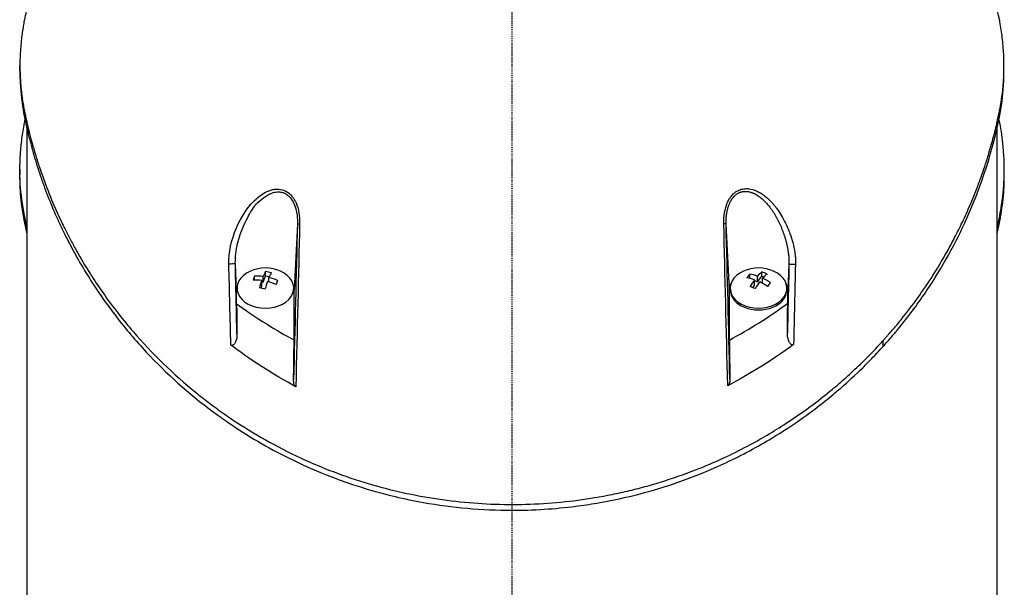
# Model space of a CAD drawing. Header units: millimetres. Extents: x 0 to 4378, y 0 to 2376.
# Tile 198 of 256: x 2155 to 2275, y 715 to 784. Entities that reach past the tile are written whole.
import ezdxf

# ---------------------------------------------------------------- set-up
doc = ezdxf.new("R2010")
doc.units = ezdxf.units.MM
doc.header["$LTSCALE"] = 0.2
doc.linetypes.add('CENTER2', pattern=[1.125, 0.75, -0.125, 0.125, -0.125])
doc.layers.add('02_Center Line', color=1, linetype='CENTER2')

# ---------------------------------------------------------------- blocks, each defined once
blk = doc.blocks.new('A$C300084c2')
for p, q in [((-59.86, 175.37), (-59.86, 176.07)), ((59.86, 175.38), (59.86, 176.08)), ((-59, 168.38), (-59, 106)), ((59, 168.38), (59, 106)), ((-59.86, 163.46), (-59.86, 162.76)), ((59.86, 163.46), (59.86, 162.75)), ((-29.71, 160.78), (-29.71, 160.78)), ((-29.29, 160.53), (-29.29, 160.53)), ((-29.08, 160.99), (-29.08, 160.99)), ((-29.8, 160.27), (-29.8, 160.26)), ((-29.7, 160.33), (-29.7, 160.31)), ((29.8, 160.32), (29.8, 160.32)), ((30.64, 160.29), (30.64, 160.29)), ((-32.31, 158.5), (-32.3, 158.5)), ((-32.17, 158.68), (-32.17, 158.68)), ((-26.27, 158.5), (-26.27, 158.5)), ((-25.99, 158.5), (-25.99, 158.5)), ((25.93, 158.5), (25.93, 158.5)), ((26.21, 158.5), (26.21, 158.5)), ((31.49, 158.68), (31.49, 158.68)), ((31.62, 158.5), (31.62, 158.5)), ((-26.1, 156.97), (-26.1, 156.97)), ((-26.1, 156.79), (-26.5, 148.78)), ((26.05, 156.9), (26.05, 156.9)), ((26.45, 148.78), (26.05, 156.81)), ((-33.5, 148.78), (-33.65, 151.91)), ((-29.98, 150.48), (-29.98, 151)), ((30.41, 150.44), (30.41, 150.96)), ((33.7, 151.85), (33.55, 148.78)), ((-31.31, 149.97), (-31.31, 150.46)), ((-30.44, 149.24), (-30.44, 149.92)), ((-30.44, 149.77), (-30.26, 149.73)), ((-30.26, 149.73), (-29.98, 150.48)), ((-30.26, 149.73), (-30.26, 150.42)), ((-29.98, 150.48), (-29.51, 150.39)), ((-29.56, 149.74), (-29.56, 150.29)), ((28.92, 150.17), (28.92, 150.68)), ((29.5, 149.33), (29.5, 150.01)), ((29.5, 149.92), (29.87, 149.77)), ((29.87, 149.77), (29.87, 150.46)), ((29.87, 149.77), (30.41, 150.44)), ((30.41, 150.44), (30.63, 150.35)), ((30.5, 149.57), (30.5, 150.2)), ((-33.5, 147.1), (-33.5, 148.78)), ((-33.45, 148.78), (-33.45, 148.99)), ((-30.53, 148.99), (-30.44, 149.24)), ((-28.71, 149.44), (-28.69, 149.44)), ((-26.55, 148.78), (-26.55, 148.99)), ((-26.5, 142.69), (-26.5, 148.78)), ((26.45, 142.68), (26.45, 148.78)), ((26.55, 148.78), (26.55, 149)), ((29.29, 149.06), (29.5, 149.33)), ((30.81, 149.38), (31.11, 149.26)), ((33.45, 148.78), (33.45, 149)), ((33.55, 147.17), (33.55, 148.78)), ((45.13, 142.58), (45.13, 141.87))]:
    blk.add_line(p, q)
for centre, start, end in [((-30, 146.93), 66.1424, 113.8576), ((30, 146.93), 66.0014, 113.9986)]:
    blk.add_arc(centre, 4.52, start, end)
for centre, major_axis, ratio, start_param, end_param in [((-25.6, 156.78), (-0.5, 0.012), 0.024319, 5.169697, 6.258496), ((25.55, 156.79), (0.5, 0.012), 0.023755, 0.024678, 1.113289), ((-34.15, 151.9), (0.5, 0.012), 0.05885, 0.024714, 2.181472), ((-30, 148.99), (-3.45, 0), 0.707878, 5.270816, 10.437148), ((-30.35, 147), (-0.83, -4.43), 0.181241, 3.617405, 3.864551), ((-29.63, 147.92), (-4.01, 1.5), 0.682686, 4.878253, 5.047825), ((30, 149), (-3.45, 0), 0.707107, 5.274295, 10.433668), ((29.69, 147.06), (-1.7, -4.17), 0.353222, 3.67081, 3.917956), ((30.72, 147.82), (-3.32, 2.71), 0.612563, 5.090876, 5.260448), ((34.2, 151.84), (-0.5, 0.012), 0.058318, 4.099347, 6.258459), ((-31.4, 147.2), (-0.79, -4.21), 0.181241, 3.860319, 4.029891), ((-30.09, 146.68), (4.22, -1.58), 0.682686, 1.902, 2.149147), ((-29.91, 147.18), (-4.22, 1.58), 0.682686, 5.043593, 5.29074), ((-30.35, 147), (-0.83, -4.43), 0.181241, 4.025659, 4.272806), ((-29.65, 146.87), (0.83, 4.43), 0.181241, 0.884066, 1.131213), ((-30.09, 146.68), (4.22, -1.58), 0.682686, 1.493746, 1.740893), ((-29.65, 146.87), (0.83, 4.43), 0.181241, 0.475812, 0.722959), ((-29.91, 147.18), (-4.22, 1.58), 0.682686, 4.635339, 4.882485), ((-28.6, 146.67), (0.79, 4.21), 0.181241, 0.718727, 0.888298), ((28.74, 147.44), (-1.62, -3.96), 0.353222, 3.913725, 4.083296), ((29.82, 146.71), (3.49, -2.85), 0.612563, 2.114623, 2.36177), ((30.18, 147.15), (-3.49, 2.85), 0.612563, 5.256216, 5.503362), ((29.69, 147.06), (-1.7, -4.17), 0.353222, 4.079064, 4.326211), ((30.31, 146.8), (1.7, 4.17), 0.353222, 0.937471, 1.184618), ((29.82, 146.71), (3.49, -2.85), 0.612563, 1.706369, 1.953516), ((30.31, 146.8), (1.7, 4.17), 0.353222, 0.529217, 0.776364), ((30.18, 147.15), (-3.49, 2.85), 0.612563, 4.847961, 5.095108), ((-30, 148.78), (-3.45, 0), 0.707878, 0, 0.000009), ((-30.37, 145.94), (4.01, -1.5), 0.682686, 1.736661, 1.906232), ((30, 148.78), (-3.55, 0), 0.707107, 5.903216, 6.283194), ((30, 148.78), (-3.45, 0), 0.707107, 0, 3.141593), ((29.28, 146.04), (3.32, -2.71), 0.612563, 1.949284, 2.118855), ((31.26, 146.42), (1.62, 3.96), 0.353222, 0.772132, 0.941703), ((30, 148.78), (3.55, 0), 0.707107, 0.000009, 0.379969), ((1.16, 188.94), (-51.84, -16.71), 0.966851, 1.753207, 1.907884)]:
    blk.add_ellipse(centre, major_axis=major_axis, ratio=ratio, start_param=start_param, end_param=end_param)
for points, knots in [([(-58.25, 185.97), (-58.35, 185.63), (-58.44, 185.29), (-58.72, 184.24), (-58.9, 183.52), (-59.09, 182.69), (-59.11, 182.59), (-59.15, 182.4), (-59.17, 182.32), (-59.21, 182.15), (-59.23, 182.06), (-59.27, 181.86), (-59.29, 181.75), (-59.33, 181.55), (-59.35, 181.47), (-59.39, 181.26), (-59.41, 181.14), (-59.45, 180.92), (-59.46, 180.81), (-59.57, 180.18), (-59.64, 179.65), (-59.77, 178.44), (-59.82, 177.75), (-59.87, 176.36), (-59.87, 175.66), (-59.82, 174.52), (-59.79, 174.07), (-59.75, 173.53), (-59.74, 173.42), (-59.71, 173.14), (-59.69, 172.95), (-59.61, 172.31), (-59.55, 171.86), (-59.43, 171.16), (-59.39, 170.92), (-59.33, 170.59), (-59.31, 170.51), (-59.28, 170.38), (-59.27, 170.33), (-59.24, 170.19), (-59.22, 170.09), (-59.17, 169.84), (-59.14, 169.69), (-59.06, 169.35), (-59.02, 169.16), (-58.93, 168.8), (-58.89, 168.62), (-58.83, 168.38), (-58.82, 168.32), (-58.77, 168.12), (-58.73, 167.96), (-58.63, 167.57), (-58.57, 167.36), (-58.47, 166.97), (-58.43, 166.81), (-58.34, 166.48), (-58.29, 166.32), (-58.17, 165.9), (-58.09, 165.64), (-57.96, 165.19), (-57.9, 165.01), (-57.8, 164.68), (-57.76, 164.54), (-57.69, 164.33), (-57.67, 164.26), (-57.58, 163.99), (-57.51, 163.78), (-57.13, 162.67), (-56.8, 161.76), (-56.06, 159.87), (-55.65, 158.9), (-55.03, 157.55), (-54.86, 157.17), (-54.58, 156.61), (-54.5, 156.43), (-54.19, 155.81), (-53.97, 155.38), (-53.51, 154.51), (-53.27, 154.06), (-52.49, 152.66), (-51.92, 151.71), (-50.84, 149.99), (-50.32, 149.22), (-49.16, 147.57), (-48.51, 146.68), (-47.27, 145.11), (-46.69, 144.41), (-43.82, 141.08), (-41.24, 138.55), (-37.73, 135.71), (-37.09, 135.22), (-35.81, 134.26), (-35.16, 133.8), (-31.95, 131.6), (-29.19, 129.99), (-24.91, 127.96), (-23.55, 127.37), (-20.8, 126.3), (-19.42, 125.82), (-15.27, 124.54), (-12.44, 123.88), (-8.11, 123.2), (-6.67, 123.03), (-2.4, 122.66), (0.45, 122.61), (6.12, 122.92), (8.91, 123.26), (12.36, 123.93), (13.07, 124.08), (14.49, 124.41), (15.2, 124.58), (16.63, 124.97), (17.35, 125.17), (19.51, 125.84), (20.94, 126.34), (23.5, 127.34), (24.65, 127.83), (26.75, 128.8), (27.71, 129.28), (30.29, 130.64), (31.87, 131.58), (34.51, 133.3), (35.6, 134.06), (37.45, 135.45), (38.22, 136.06), (39.53, 137.14), (40.08, 137.62), (40.82, 138.28), (41.02, 138.46), (41.39, 138.8), (41.56, 138.96), (42.03, 139.4), (42.33, 139.68), (43.05, 140.39), (43.48, 140.82), (44.11, 141.48), (44.32, 141.7), (44.63, 142.03), (44.73, 142.14), (44.9, 142.32), (45.11, 142.56), (45.13, 142.58)], [-5.231512, -5.231512, -5.231512, -5.231512, -5.19041, -5.19041, -5.103809, -5.103809, -5.091041, -5.091041, -5.081268, -5.081268, -5.070806, -5.070806, -5.057101, -5.057101, -5.047416, -5.047416, -5.032993, -5.032993, -5.021064, -5.021064, -4.959513, -4.959513, -4.879662, -4.879662, -4.798866, -4.798866, -4.746913, -4.746913, -4.735039, -4.735039, -4.713278, -4.713278, -4.660559, -4.660559, -4.631405, -4.631405, -4.620962, -4.620962, -4.61581, -4.61581, -4.603824, -4.603824, -4.585775, -4.585775, -4.565126, -4.565126, -4.545061, -4.545061, -4.538129, -4.538129, -4.518662, -4.518662, -4.489931, -4.489931, -4.468034, -4.468034, -4.446173, -4.446173, -4.412022, -4.412022, -4.38742, -4.38742, -4.368644, -4.368644, -4.359076, -4.359076, -4.331844, -4.331844, -4.208918, -4.208918, -4.076245, -4.076245, -4.023995, -4.023995, -3.998904, -3.998904, -3.939656, -3.939656, -3.878964, -3.878964, -3.746371, -3.746371, -3.637173, -3.637173, -3.509455, -3.509455, -3.406658, -3.406658, -3.009825, -3.009825, -2.924337, -2.924337, -2.84138, -2.84138, -2.519502, -2.519502, -2.374871, -2.374871, -2.235834, -2.235834, -1.965462, -1.965462, -1.83333, -1.83333, -1.574796, -1.574796, -1.31765, -1.31765, -1.250405, -1.250405, -1.181884, -1.181884, -1.111813, -1.111813, -0.967968, -0.967968, -0.846322, -0.846322, -0.739809, -0.739809, -0.553416, -0.553416, -0.413606, -0.413606, -0.308754, -0.308754, -0.230175, -0.230175, -0.200698, -0.200698, -0.174921, -0.174921, -0.129811, -0.129811, -0.061984, -0.061984, -0.028133, -0.028133, -0.011208, -0.011208, -0.000001, -0.000001, -0.000001, -0.000001]), ([(45.13, 142.58), (45.15, 142.6), (45.36, 142.83), (45.52, 143), (45.61, 143.11), (45.89, 143.43), (46.08, 143.65), (46.63, 144.29), (46.99, 144.72), (48.04, 146.03), (48.72, 146.92), (50.65, 149.6), (51.82, 151.44), (53.17, 153.83), (53.46, 154.37), (54.06, 155.52), (54.37, 156.14), (55.01, 157.46), (55.33, 158.17), (55.99, 159.68), (56.32, 160.5), (56.82, 161.81), (57, 162.3), (57.33, 163.23), (57.48, 163.67), (57.78, 164.6), (57.93, 165.08), (58.13, 165.76), (58.18, 165.95), (58.29, 166.32), (58.34, 166.5), (58.47, 166.97), (58.54, 167.24), (58.67, 167.74), (58.73, 167.95), (58.83, 168.38), (58.88, 168.59), (58.96, 168.91), (58.98, 169.01), (59.04, 169.26), (59.08, 169.42), (59.12, 169.63), (59.13, 169.68), (59.15, 169.77), (59.16, 169.82), (59.18, 169.9), (59.19, 169.93), (59.2, 170), (59.21, 170.05), (59.24, 170.17), (59.25, 170.24), (59.29, 170.42), (59.31, 170.52), (59.36, 170.79), (59.39, 170.95), (59.45, 171.26), (59.48, 171.43), (59.58, 172.08), (59.65, 172.57), (59.86, 174.52), (59.9, 175.99), (59.79, 178.13), (59.74, 178.8), (59.58, 180.11), (59.48, 180.75), (59.33, 181.56), (59.29, 181.73), (59.25, 181.95), (59.24, 182), (59.21, 182.13), (59.19, 182.22), (59.03, 182.97), (58.87, 183.64), (58.57, 184.81), (58.44, 185.28), (58.31, 185.75)], [-8.505803, -8.505803, -8.505803, -8.505803, -8.494785, -8.494785, -8.478063, -8.478063, -8.444627, -8.444627, -8.377752, -8.377752, -8.243883, -8.243883, -7.976301, -7.976301, -7.899894, -7.899894, -7.812617, -7.812617, -7.713811, -7.713811, -7.601206, -7.601206, -7.533204, -7.533204, -7.472897, -7.472897, -7.406802, -7.406802, -7.380659, -7.380659, -7.356701, -7.356701, -7.315971, -7.315971, -7.284981, -7.284981, -7.253286, -7.253286, -7.239037, -7.239037, -7.215436, -7.215436, -7.206289, -7.206289, -7.198131, -7.198131, -7.189482, -7.189482, -7.169747, -7.169747, -7.137337, -7.137337, -7.092372, -7.092372, -7.023785, -7.023785, -6.954937, -6.954937, -6.744242, -6.744242, -6.117798, -6.117798, -5.832068, -5.832068, -5.558694, -5.558694, -5.484409, -5.484409, -5.462186, -5.462186, -5.424226, -5.424226, -5.133135, -5.133135, -4.933815, -4.933815, -4.933815, -4.933815]), ([(-59.86, 175.37), (-59.86, 175.1), (-59.86, 174.84), (-59.83, 173.92), (-59.79, 173.27), (-59.7, 172.37), (-59.67, 172.11), (-59.58, 171.36), (-59.5, 170.86), (-59.39, 170.2), (-59.36, 170.05), (-59.31, 169.79), (-59.28, 169.68), (-59.24, 169.47), (-59.22, 169.37), (-59.17, 169.16), (-59.15, 169.05), (-59.04, 168.53), (-58.94, 168.12), (-58.73, 167.27), (-58.62, 166.83), (-58.28, 165.57), (-58.05, 164.75), (-57.53, 163.13), (-57.26, 162.32), (-56.66, 160.67), (-56.33, 159.83), (-55.61, 158.11), (-55.22, 157.23), (-54.59, 155.9), (-54.36, 155.45), (-53.74, 154.23), (-53.34, 153.47), (-52.44, 151.88), (-51.94, 151.04), (-50.9, 149.39), (-50.36, 148.58), (-49.26, 147.01), (-48.7, 146.24), (-46.99, 144.03), (-45.78, 142.6), (-42.07, 138.63), (-39.35, 136.18), (-35.74, 133.5), (-35.13, 133.07), (-32.21, 131.06), (-29.73, 129.6), (-23.12, 126.33), (-18.82, 124.74), (-13.08, 123.37), (-11.93, 123.13), (-9, 122.61), (-7.22, 122.37), (-3.62, 122.05), (-1.81, 121.97), (0, 121.97)], [0.3703293, 0.3703293, 0.3703293, 0.3703293, 0.3768428, 0.3768428, 0.3928613, 0.3928613, 0.3992061, 0.3992061, 0.4115742, 0.4115742, 0.4153435, 0.4153435, 0.4181398, 0.4181398, 0.4207138, 0.4207138, 0.4231441, 0.4231441, 0.4328041, 0.4328041, 0.443145, 0.443145, 0.4624048, 0.4624048, 0.4815797, 0.4815797, 0.5018181, 0.5018181, 0.5229618, 0.5229618, 0.5340035, 0.5340035, 0.5527188, 0.5527188, 0.5738832, 0.5738832, 0.5945831, 0.5945831, 0.6145009, 0.6145009, 0.6528362, 0.6528362, 0.7241388, 0.7241388, 0.7381113, 0.7381113, 0.7906485, 0.7906485, 0.8696683, 0.8696683, 0.8893857, 0.8893857, 0.91901, 0.91901, 0.9486637, 0.9486637, 0.9486637, 0.9486637]), ([(45.13, 141.87), (45.17, 141.92), (45.54, 142.32), (46.32, 143.22), (46.61, 143.56), (47.46, 144.59), (48.01, 145.28), (49.59, 147.39), (50.58, 148.82), (53.3, 153.17), (54.83, 156.17), (56.92, 161.26), (57.63, 163.32), (58.81, 167.43), (59.13, 168.96), (59.26, 169.57), (59.28, 169.67), (59.37, 170.1), (59.43, 170.42), (59.69, 172.04), (59.82, 173.34), (59.86, 174.89), (59.86, 175.13), (59.86, 175.38)], [0.000001, 0.000001, 0.000001, 0.000001, 0.0209992, 0.0209992, 0.0336204, 0.0336204, 0.0588534, 0.0588534, 0.10929, 0.10929, 0.2101393, 0.2101393, 0.2773865, 0.2773865, 0.3432593, 0.3432593, 0.3572552, 0.3572552, 0.400141, 0.400141, 0.5721057, 0.5721057, 0.60461, 0.60461, 0.60461, 0.60461]), ([(-59, 156.43), (-59.12, 156.94), (-59.2, 157.31), (-59.26, 157.62), (-59.28, 157.72), (-59.37, 158.16), (-59.43, 158.48), (-59.69, 160.1), (-59.82, 161.41), (-59.89, 164.14), (-59.82, 165.55), (-59.57, 167.58), (-59.48, 168.19), (-59.32, 169), (-59.29, 169.19), (-59.24, 169.41), (-59.24, 169.42), (-59.23, 169.44)], [0.316575, 0.316575, 0.316575, 0.316575, 0.3432593, 0.3432593, 0.3572552, 0.3572552, 0.400141, 0.400141, 0.5721057, 0.5721057, 0.7581527, 0.7581527, 0.8392653, 0.8392653, 0.8651236, 0.8651236, 0.8665705, 0.8665705, 0.8665705, 0.8665705]), ([(59.24, 169.46), (59.43, 168.5), (59.59, 167.55), (59.83, 165.31), (59.89, 163.98), (59.83, 161.99), (59.79, 161.34), (59.7, 160.42), (59.67, 160.16), (59.58, 159.4), (59.5, 158.89), (59.39, 158.23), (59.36, 158.07), (59.31, 157.81), (59.28, 157.7), (59.24, 157.48), (59.22, 157.38), (59.17, 157.17), (59.15, 157.06), (59.09, 156.77), (59.04, 156.57), (59, 156.38)], [0.3226532, 0.3226532, 0.3226532, 0.3226532, 0.3447473, 0.3447473, 0.3768428, 0.3768428, 0.3928613, 0.3928613, 0.3992061, 0.3992061, 0.4115742, 0.4115742, 0.4153435, 0.4153435, 0.4181398, 0.4181398, 0.4207138, 0.4207138, 0.4231441, 0.4231441, 0.4275872, 0.4275872, 0.4275872, 0.4275872]), ([(-59, 155.72), (-59, 155.73), (-59, 155.73), (-59.04, 155.89), (-59.08, 156.05), (-59.12, 156.26), (-59.13, 156.31), (-59.15, 156.41), (-59.16, 156.45), (-59.18, 156.54), (-59.19, 156.57), (-59.2, 156.64), (-59.21, 156.68), (-59.24, 156.81), (-59.25, 156.88), (-59.29, 157.05), (-59.31, 157.16), (-59.36, 157.43), (-59.39, 157.59), (-59.45, 157.91), (-59.48, 158.07), (-59.58, 158.72), (-59.65, 159.22), (-59.81, 160.72), (-59.86, 161.74), (-59.86, 162.76)], [-7.2397832, -7.2397832, -7.2397832, -7.2397832, -7.2390372, -7.2390372, -7.2154363, -7.2154363, -7.2062893, -7.2062893, -7.1981312, -7.1981312, -7.1894816, -7.1894816, -7.1697467, -7.1697467, -7.1373366, -7.1373366, -7.0923724, -7.0923724, -7.0237854, -7.0237854, -6.9549367, -6.9549367, -6.7442417, -6.7442417, -6.3137939, -6.3137939, -6.3137939, -6.3137939]), ([(59.86, 162.75), (59.86, 162.38), (59.85, 162.01), (59.82, 161.18), (59.79, 160.73), (59.75, 160.17), (59.74, 160.07), (59.71, 159.78), (59.69, 159.59), (59.61, 158.94), (59.55, 158.48), (59.43, 157.78), (59.39, 157.53), (59.33, 157.2), (59.31, 157.11), (59.28, 156.98), (59.27, 156.94), (59.24, 156.79), (59.22, 156.69), (59.17, 156.44), (59.14, 156.29), (59.07, 155.97), (59.03, 155.83), (59, 155.68)], [-4.8416066, -4.8416066, -4.8416066, -4.8416066, -4.7988656, -4.7988656, -4.7469126, -4.7469126, -4.7350389, -4.7350389, -4.7132784, -4.7132784, -4.660559, -4.660559, -4.6314054, -4.6314054, -4.6209621, -4.6209621, -4.6158095, -4.6158095, -4.6038241, -4.6038241, -4.5857751, -4.5857751, -4.569121, -4.569121, -4.569121, -4.569121]), ([(-34.44, 151.92), (-34.48, 153.34), (-34.16, 154.8), (-33.51, 156.33), (-32.96, 157.62), (-32.27, 158.68), (-31.46, 159.52), (-31.41, 159.56), (-31.36, 159.61), (-31.31, 159.66), (-30.81, 160.15), (-30.3, 160.52), (-29.78, 160.75), (-29.63, 160.82), (-29.47, 160.88), (-29.33, 160.92), (-29.18, 160.97), (-29.03, 161.01), (-28.89, 161.03), (-28.58, 161.07), (-28.26, 161.04), (-27.92, 160.95), (-27.63, 160.87), (-27.37, 160.73), (-27.12, 160.53), (-27.07, 160.5), (-27.03, 160.45), (-26.98, 160.41), (-26.87, 160.3), (-26.76, 160.18), (-26.66, 160.05), (-26.59, 159.95), (-26.52, 159.84), (-26.45, 159.72), (-26.38, 159.6), (-26.32, 159.48), (-26.27, 159.36), (-25.95, 158.63), (-25.8, 157.77), (-25.83, 156.8)], [0, 0, 0, 0, 0.25, 0.25, 0.25, 0.4865055, 0.4865055, 0.4865055, 0.5, 0.5, 0.5, 0.625, 0.625, 0.625, 0.65625, 0.65625, 0.65625, 0.6875, 0.6875, 0.6875, 0.75, 0.75, 0.75, 0.8021419, 0.8021419, 0.8021419, 0.8125, 0.8125, 0.8125, 0.8375, 0.8375, 0.8375, 0.85625, 0.85625, 0.85625, 0.875, 0.875, 0.875, 0.9999999, 0.9999999, 0.9999999, 0.9999999]), ([(-29.74, 160.29), (-29.64, 160.35), (-29.55, 160.4), (-29.45, 160.45), (-29.36, 160.5), (-29.26, 160.54), (-29.15, 160.58), (-29.01, 160.63), (-28.84, 160.68), (-28.54, 160.7), (-28.52, 160.7), (-28.5, 160.7), (-28.48, 160.7), (-28.4, 160.7), (-28.32, 160.7), (-28.26, 160.7), (-28.2, 160.69), (-28.13, 160.68), (-28.07, 160.67), (-27.92, 160.64), (-27.77, 160.59), (-27.63, 160.53), (-27.47, 160.45), (-27.33, 160.35), (-27.19, 160.23), (-27.17, 160.21), (-27.14, 160.19), (-27.11, 160.16), (-26.93, 159.97), (-26.76, 159.75), (-26.63, 159.48), (-26.5, 159.24), (-26.39, 158.96), (-26.31, 158.65), (-26.17, 158.13), (-26.09, 157.51), (-26.1, 156.79)], [-0.9529877, -0.9529877, -0.9529877, -0.9529877, -0.9022408, -0.9022408, -0.9022408, -0.8514938, -0.8514938, -0.8514938, -0.75, -0.75, -0.75, -0.7421865, -0.7421865, -0.7421865, -0.705, -0.705, -0.705, -0.675, -0.675, -0.675, -0.6, -0.6, -0.6, -0.5168612, -0.5168612, -0.5168612, -0.5, -0.5, -0.5, -0.375, -0.375, -0.375, -0.25, -0.25, -0.25, -0.0000001, -0.0000001, -0.0000001, -0.0000001]), ([(25.77, 156.81), (25.75, 157.79), (25.9, 158.64), (26.2, 159.37), (26.25, 159.49), (26.32, 159.62), (26.4, 159.76), (26.46, 159.87), (26.52, 159.97), (26.58, 160.05), (26.69, 160.2), (26.8, 160.34), (26.93, 160.45), (27.02, 160.54), (27.11, 160.62), (27.21, 160.69), (27.38, 160.81), (27.56, 160.9), (27.75, 160.97), (27.95, 161.04), (28.16, 161.08), (28.37, 161.09), (28.53, 161.1), (28.7, 161.1), (28.86, 161.08), (29.15, 161.04), (29.46, 160.95), (29.76, 160.82), (29.94, 160.74), (30.09, 160.66), (30.23, 160.57), (30.4, 160.47), (30.58, 160.34), (30.77, 160.19), (30.97, 160.04), (31.17, 159.86), (31.38, 159.65), (31.43, 159.6), (31.49, 159.54), (31.56, 159.46), (31.63, 159.39), (31.7, 159.31), (31.78, 159.22), (31.89, 159.09), (31.98, 158.98), (32.06, 158.89), (32.08, 158.86), (32.12, 158.81), (32.16, 158.76), (32.35, 158.52), (32.52, 158.26), (32.68, 158), (32.84, 157.74), (33, 157.45), (33.16, 157.12), (33.33, 156.81), (33.46, 156.52), (33.57, 156.27), (33.63, 156.13), (33.67, 156.03), (33.69, 155.97), (33.73, 155.88), (33.77, 155.77), (33.81, 155.66), (33.96, 155.26), (34.07, 154.88), (34.16, 154.53), (34.27, 154.14), (34.35, 153.74), (34.41, 153.31), (34.47, 152.83), (34.5, 152.34), (34.49, 151.86)], [0, 0, 0, 0, 0.125, 0.125, 0.125, 0.142857, 0.142857, 0.142857, 0.160714, 0.160714, 0.160714, 0.1875, 0.1875, 0.1875, 0.210358, 0.210358, 0.210358, 0.25, 0.25, 0.25, 0.28125, 0.28125, 0.28125, 0.3125, 0.3125, 0.3125, 0.375, 0.375, 0.375, 0.410714, 0.410714, 0.410714, 0.446429, 0.446429, 0.446429, 0.5, 0.5, 0.5, 0.518047, 0.518047, 0.518047, 0.535714, 0.535714, 0.535714, 0.559524, 0.559524, 0.559524, 0.571429, 0.571429, 0.571429, 0.642857, 0.642857, 0.642857, 0.696429, 0.696429, 0.696429, 0.75, 0.75, 0.75, 0.775, 0.775, 0.775, 0.8, 0.8, 0.8, 0.85, 0.85, 0.85, 0.925, 0.925, 0.925, 1, 1, 1, 1]), ([(-31.06, 159.3), (-31.05, 159.3), (-31.04, 159.3), (-31.04, 159.29), (-31.03, 159.28), (-31.03, 159.28), (-31.03, 159.29), (-31.03, 159.29), (-31.03, 159.29), (-31.02, 159.3), (-31.02, 159.3), (-31.02, 159.31), (-31.01, 159.32), (-30.97, 159.35), (-30.89, 159.41), (-30.82, 159.49), (-30.62, 159.71), (-30.3, 159.92), (-30, 160.13)], [-0.161555, -0.161555, -0.161555, -0.161555, -0.1611328, -0.1611328, -0.1611328, -0.1603838, -0.1603838, -0.1603838, -0.1601562, -0.1601562, -0.1601562, -0.15625, -0.15625, -0.15625, -0.125, -0.125, -0.125, 0, 0, 0, 0]), ([(-32.7, 156.44), (-32.7, 156.46), (-32.69, 156.48), (-32.68, 156.5), (-32.67, 156.52), (-32.67, 156.54), (-32.66, 156.55), (-32.23, 157.54), (-31.82, 158.18), (-31.59, 158.54), (-31.58, 158.56), (-31.56, 158.58), (-31.55, 158.61), (-31.41, 158.82), (-31.31, 158.97), (-31.23, 159.08), (-31.2, 159.12), (-31.17, 159.16), (-31.14, 159.2), (-31.13, 159.22), (-31.11, 159.24), (-31.1, 159.25), (-31.1, 159.26), (-31.09, 159.26), (-31.09, 159.27), (-31.08, 159.28), (-31.07, 159.29), (-31.06, 159.3)], [-0.5091392, -0.5091392, -0.5091392, -0.5091392, -0.5044443, -0.5044443, -0.5044443, -0.5, -0.5, -0.5, -0.2658839, -0.2658839, -0.2658839, -0.25, -0.25, -0.25, -0.1875, -0.1875, -0.1875, -0.171875, -0.171875, -0.171875, -0.1640625, -0.1640625, -0.1640625, -0.1621094, -0.1621094, -0.1621094, -0.161555, -0.161555, -0.161555, -0.161555]), ([(-33.65, 151.91), (-33.67, 152.47), (-33.63, 153.23), (-33.43, 154.15), (-33.29, 154.84), (-33.06, 155.62), (-32.7, 156.44)], [-0.9999999, -0.9999999, -0.9999999, -0.9999999, -0.7192609, -0.7192609, -0.7192609, -0.5091392, -0.5091392, -0.5091392, -0.5091392]), ([(-33.5, 148.78), (-33.5, 148.79), (-33.5, 148.8), (-33.5, 148.99), (-33.47, 149.15), (-33.42, 149.3)], [-1.6374187, -1.6374187, -1.6374187, -1.6374187, -1.6275691, -1.6275691, -1.4665788, -1.4665788, -1.4665788, -1.4665788]), ([(-33.5, 147.1), (-32.56, 146.41), (-31.35, 145.56), (-28.63, 143.87), (-27.64, 143.3), (-26.5, 142.69)], [-1.360949, -1.360949, -1.360949, -1.360949, -0.704854, -0.704854, -0.209771, -0.209771, -0.209771, -0.209771]), ([(-33.5, 147.1), (-33.49, 146.62), (-33.49, 146.13), (-33.48, 145.64), (-33.48, 145.27), (-33.47, 144.9), (-33.46, 144.16), (-33.46, 143.8), (-33.46, 143.43)], [-0.4132634, -0.4132634, -0.4132634, -0.4132634, -0.248278, -0.248278, -0.248278, -0.1241395, -0.1241395, -0.000001, -0.000001, -0.000001, -0.000001]), ([(33.51, 143.51), (33.51, 144.12), (33.52, 144.73), (33.54, 145.95), (33.54, 146.56), (33.55, 147.17)], [-0.4115069, -0.4115069, -0.4115069, -0.4115069, -0.2057535, -0.2057535, 0, 0, 0, 0]), ([(-33.46, 143.43), (-33.45, 143.14), (-33.5, 142.84), (-33.64, 142.44), (-33.7, 142.32), (-33.81, 142.17), (-33.86, 142.12), (-33.93, 142.06), (-33.97, 142.05), (-34.03, 142.03), (-34.05, 142.02), (-34.1, 142.03), (-34.13, 142.03), (-34.17, 142.05), (-34.19, 142.06), (-34.2, 142.07)], [0, 0, 0, 0, 0.095972, 0.095972, 0.1472556, 0.1472556, 0.1799, 0.1799, 0.201094, 0.201094, 0.2173693, 0.2173693, 0.2315622, 0.2315622, 0.2460854, 0.2460854, 0.2460854, 0.2460854]), ([(-26.57, 137.83), (-26.56, 138.43), (-26.55, 139.02), (-26.53, 140.21), (-26.53, 140.81), (-26.52, 141.4), (-26.52, 141.4), (-26.52, 141.41), (-26.52, 141.42), (-26.51, 141.84), (-26.51, 142.27), (-26.5, 142.69)], [-0.3898017, -0.3898017, -0.3898017, -0.3898017, -0.1949013, -0.1949013, 0, 0, 0, 0.0018086, 0.0018086, 0.0018086, 0.14148, 0.14148, 0.14148, 0.14148]), ([(26.45, 142.68), (26.46, 141.89), (26.47, 141.1), (26.49, 139.52), (26.5, 138.72), (26.51, 137.93)], [-0.5215449, -0.5215449, -0.5215449, -0.5215449, -0.2607807, -0.2607807, -0.000001, -0.000001, -0.000001, -0.000001]), ([(34.26, 142.14), (34.24, 142.12), (34.22, 142.11), (34.18, 142.1), (34.16, 142.09), (34.11, 142.09), (34.08, 142.09), (34.02, 142.11), (33.99, 142.13), (33.91, 142.19), (33.87, 142.24), (33.76, 142.39), (33.7, 142.51), (33.55, 142.92), (33.5, 143.23), (33.51, 143.51)], [0, 0, 0, 0, 0.0072477, 0.0072477, 0.0143489, 0.0143489, 0.0228418, 0.0228418, 0.0339291, 0.0339291, 0.0510712, 0.0510712, 0.0783349, 0.0783349, 0.128202, 0.128202, 0.128202, 0.128202]), ([(-26.3, 137), (-26.81, 137.27), (-28.37, 138.12), (-31.97, 140.43), (-33.27, 141.36), (-34.2, 142.07)], [0.000001, 0.000001, 0.000001, 0.000001, 0.1867187, 0.1867187, 0.3309926, 0.3309926, 0.3309926, 0.3309926]), ([(0, 121.97), (1.3, 121.97), (2.6, 122.01), (5.2, 122.18), (6.49, 122.3), (8.63, 122.57), (9.48, 122.7), (11.44, 123.04), (12.56, 123.26), (18.08, 124.51), (22.24, 125.98), (28.03, 128.7), (29.87, 129.69), (32.95, 131.55), (34.22, 132.39), (36.36, 133.91), (37.24, 134.58), (38.75, 135.79), (39.38, 136.31), (40.93, 137.65), (41.81, 138.47), (43.1, 139.73), (43.51, 140.15), (44.13, 140.79), (44.34, 141.01), (44.87, 141.58), (45.11, 141.85), (45.13, 141.87)], [0, 0, 0, 0, 0.390825, 0.390825, 0.781922, 0.781922, 1.04286, 1.04286, 1.390837, 1.390837, 2.785291, 2.785291, 3.480739, 3.480739, 4.002308, 4.002308, 4.393417, 4.393417, 4.686737, 4.686737, 5.128171, 5.128171, 5.349223, 5.349223, 5.459526, 5.459526, 5.641477, 5.641477, 5.641477, 5.641477]), ([(34.26, 142.14), (33.3, 141.43), (31.95, 140.5), (28.48, 138.32), (26.97, 137.5), (26.25, 137.11)], [0.000001, 0.000001, 0.000001, 0.000001, 0.4106193, 0.4106193, 0.9148229, 0.9148229, 0.9148229, 0.9148229]), ([(-26.3, 137), (-26.33, 137.01), (-26.35, 137.03), (-26.4, 137.08), (-26.42, 137.11), (-26.47, 137.2), (-26.5, 137.28), (-26.55, 137.51), (-26.57, 137.67), (-26.57, 137.83)], [0.00000001, 0.00000001, 0.00000001, 0.00000001, 0.00934531, 0.00934531, 0.02070119, 0.02070119, 0.04610095, 0.04610095, 0.07967024, 0.07967024, 0.07967024, 0.07967024]), ([(26.51, 137.93), (26.52, 137.76), (26.5, 137.61), (26.45, 137.39), (26.42, 137.31), (26.36, 137.22), (26.34, 137.19), (26.3, 137.14), (26.28, 137.13), (26.25, 137.11)], [0, 0, 0, 0, 0.0547661, 0.0547661, 0.0963591, 0.0963591, 0.1151719, 0.1151719, 0.1307191, 0.1307191, 0.1307191, 0.1307191])]:
    blk.add_open_spline(points, degree=3, knots=knots)
blk.add_rational_spline([(26.05, 156.81), (26.04, 157.53), (26.11, 158.25), (26.54, 159.59), (26.93, 160.19), (27.99, 160.83), (28.63, 160.83), (29.78, 160.4), (30.3, 160.01), (31.68, 158.6), (32.39, 157.37), (33.4, 154.74), (33.74, 153.3), (33.7, 151.85)], [1.00000030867, 1.0000002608, 1.00000021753, 1.0000001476, 1.00000012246, 1.0000001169, 1.00000013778, 1.00000020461, 1.00000024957, 1.00000040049, 1.00000052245, 1.00000079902, 1.00000095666, 1.00000112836], degree=3, knots=[0, 0, 0, 0, 0.125, 0.125, 0.25, 0.25, 0.375, 0.375, 0.5, 0.5, 0.75, 0.75, 1, 1, 1, 1])
for points in [[(-30, 160.13), (-29.9, 160.19), (-29.82, 160.25), (-29.74, 160.29)], [(-26.1, 156.79), (-26.26, 150.47), (-26.41, 144.15), (-26.57, 137.83)], [(-25.83, 156.8), (-25.97, 150.53), (-26.13, 143.91), (-26.3, 137)], [(26.25, 137.11), (26.08, 143.98), (25.92, 150.58), (25.77, 156.81)], [(26.51, 137.93), (26.36, 144.22), (26.21, 150.51), (26.05, 156.81)], [(-33.63, 152.75), (-33.63, 152.75), (-33.63, 152.75), (-33.64, 152.74)], [(33.68, 152.64), (33.68, 152.64), (33.69, 152.63), (33.69, 152.63)], [(-34.2, 142.07), (-34.28, 145.36), (-34.36, 148.64), (-34.44, 151.92)], [(-33.46, 143.43), (-33.52, 146.26), (-33.59, 149.08), (-33.65, 151.91)], [(33.7, 151.85), (33.64, 149.07), (33.57, 146.29), (33.51, 143.51)], [(34.49, 151.86), (34.41, 148.62), (34.33, 145.38), (34.26, 142.14)], [(-26.57, 149.28), (-26.53, 149.13), (-26.5, 148.96), (-26.5, 148.78)]]:
    blk.add_open_spline(points, degree=3)
at = {"layer": '02_Center Line'}
blk.add_line((0, 1153.01), (0, -16.53), dxfattribs=at)

msp = doc.modelspace()

# ---------------------------------------------------------------- block references
msp.add_blockref('A$C300084c2', (2214.674, 602.257))

doc.saveas('drawing.dxf')
